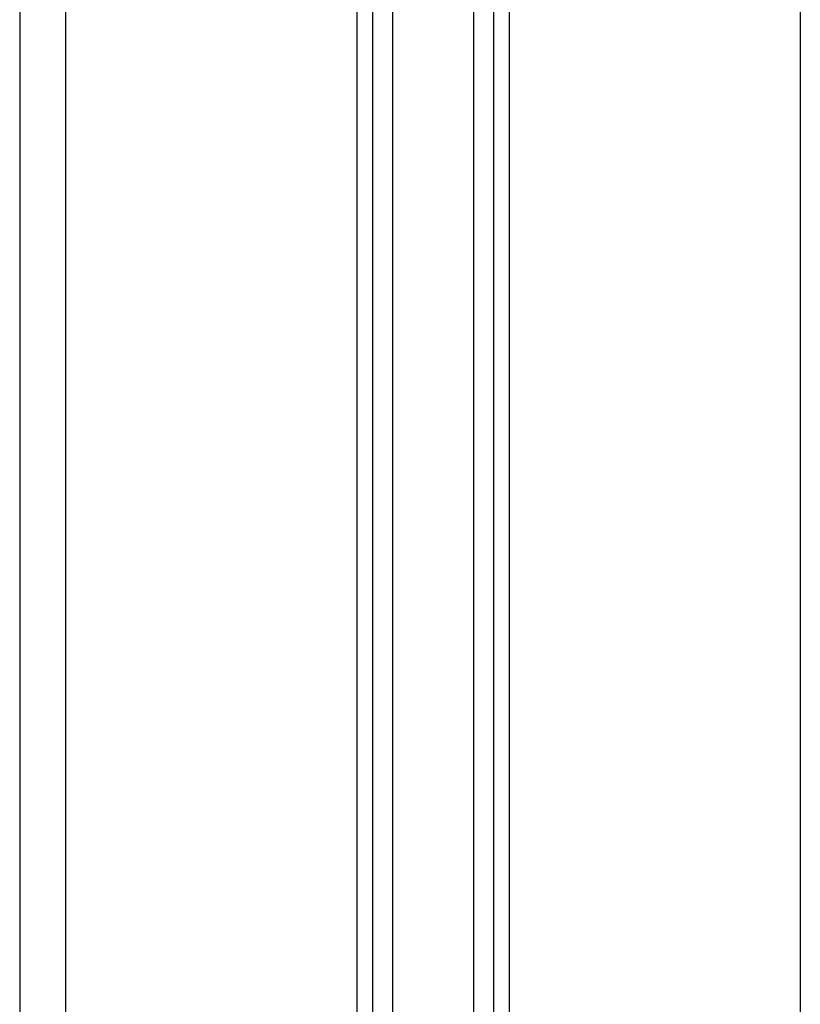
# Model space of a CAD drawing. Header units: millimetres. Extents: x 0 to 420, y 0 to 297.
# Tile 66 of 105: x 268.78 to 270.9, y 203.84 to 206.53. Entities that reach past the tile are written whole.
import ezdxf

# ---------------------------------------------------------------- set-up
doc = ezdxf.new("R2010")
doc.units = ezdxf.units.MM

msp = doc.modelspace()

# ---------------------------------------------------------------- linework, layer by layer
at = {"color": 7, "linetype": 'Continuous', "lineweight": 25}
for p, q in [((268.90343, 231.28329), (268.90343, 201.78329)), ((269.69593, 231.28329), (269.69593, 201.78329)), ((269.73855, 231.28329), (269.73855, 201.78329)), ((269.79338, 231.28329), (269.79338, 201.78329)), ((270.01348, 231.28329), (270.01348, 201.78329)), ((270.06831, 231.28329), (270.06831, 201.78329)), ((270.11093, 231.28329), (270.11093, 201.78329)), ((270.90343, 231.28329), (270.90343, 201.78329)), ((268.77843, 223.41257), (268.77843, 201.78329))]:
    msp.add_line(p, q, dxfattribs=at)

doc.saveas('drawing.dxf')
